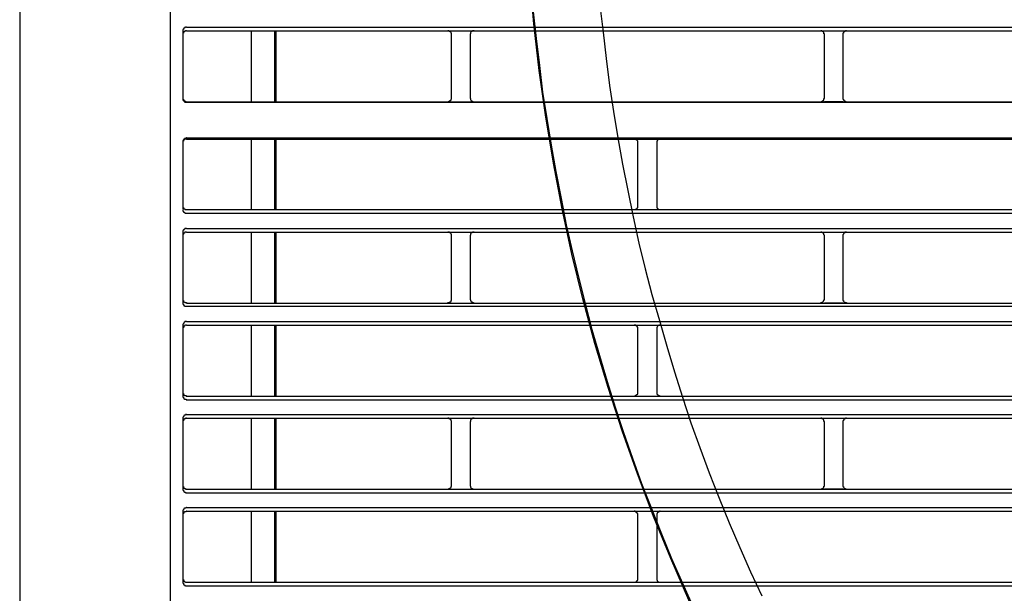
# Model space of a CAD drawing. Header units: millimetres. Extents: x 39871 to 53385, y 51832 to 57813.
# Tile 48 of 88: x 48431 to 48484, y 52715 to 52745. Entities that reach past the tile are written whole.
import ezdxf
from ezdxf import colors
from ezdxf.entities.mleader import LeaderData, LeaderLine
from ezdxf.math import Vec2, Vec3

# ---------------------------------------------------------------- set-up
doc = ezdxf.new("R2010")
doc.units = ezdxf.units.MM
doc.layers.add('AQUAREA', color=7, linetype='Continuous')
doc.layers.add('IS_KAN_OPIS', color=7, linetype='Continuous', lineweight=30)
doc.styles.add('ARIAL', font='ARIALN.TTF')

# ---------------------------------------------------------------- blocks, each defined once
blk = doc.blocks.new('SPLIT')
at = {"layer": 'AQUAREA'}
for points in [[(24287.87, -305.76), (24287.87, -306.54), (24286.4, -308.42), (24286.4, -1597.64)], [(24306.42, -362.67), (24306.42, -916.3)], [(24354.72, -663.25), (24355.14, -666.82), (24355.55, -670.39), (24355.98, -673.96), (24356.54, -677.46), (24357.1, -681.03), (24357.73, -684.53), (24358.43, -688.1), (24359.13, -691.6), (24359.9, -695.1), (24360.74, -698.6), (24361.65, -702.1), (24362.55, -705.53), (24363.54, -709.03), (24364.59, -712.46), (24365.64, -715.89), (24366.75, -719.25), (24367.95, -722.68), (24369.14, -726.04), (24370.47, -729.4), (24371.8, -732.76), (24373.13, -736.05), (24374.6, -739.34), (24376.07, -742.63)], [(24363.6, -662.41), (24364.03, -665.98), (24364.45, -669.48), (24364.87, -673.05), (24365.43, -676.55), (24365.99, -680.05), (24366.62, -683.55), (24367.32, -687.05), (24368.02, -690.55), (24368.79, -694.05), (24369.63, -697.48), (24370.54, -700.91), (24371.52, -704.34), (24372.5, -707.77), (24373.55, -711.2), (24374.6, -714.56), (24375.72, -717.99), (24376.9, -721.28), (24378.17, -724.64), (24379.5, -728), (24380.83, -731.29), (24382.23, -734.58), (24383.63, -737.8), (24385.17, -741.02)], [(24308.59, -665.28), (24308.59, -665.28), (24308.52, -665.28), (24308.45, -665.28), (24308.45, -665.35), (24308.38, -665.35), (24308.3, -665.35), (24308.3, -665.42), (24308.24, -665.42), (24308.24, -665.49), (24308.17, -665.49), (24308.17, -665.56), (24308.17, -665.63), (24308.1, -665.63), (24308.1, -665.7), (24308.1, -665.77)], [(24308.59, -665.28), (24877.69, -665.28)], [(24308.1, -665.77), (24308.1, -674.8)], [(24308.59, -665.77), (24308.59, -665.77), (24308.52, -665.77), (24308.45, -665.77), (24308.45, -665.84), (24308.38, -665.84), (24308.3, -665.84), (24308.3, -665.91), (24308.24, -665.91), (24308.24, -665.98), (24308.17, -665.98), (24308.17, -666.05), (24308.17, -666.12), (24308.1, -666.12), (24308.1, -666.19), (24308.1, -666.26)], [(24308.59, -665.77), (24877.69, -665.77)], [(24317.2, -665.77), (24317.2, -675.22)], [(24320.28, -665.77), (24320.28, -675.22)], [(24320.49, -665.77), (24320.49, -675.22)], [(24343.87, -666.26), (24343.87, -666.26), (24343.87, -666.19), (24343.87, -666.12), (24343.8, -666.12), (24343.8, -666.05), (24343.8, -665.98), (24343.73, -665.98), (24343.73, -665.91), (24343.65, -665.91), (24343.65, -665.84), (24343.59, -665.84), (24343.52, -665.84), (24343.52, -665.77), (24343.45, -665.77), (24343.38, -665.77)], [(24343.87, -674.73), (24343.87, -666.26)], [(24346.88, -665.77), (24346.8, -665.77), (24346.74, -665.77), (24346.67, -665.77), (24346.67, -665.84), (24346.6, -665.84), (24346.53, -665.84), (24346.53, -665.91), (24346.45, -665.91), (24346.45, -665.98), (24346.39, -666.05), (24346.39, -666.12), (24346.39, -666.19), (24346.32, -666.19), (24346.32, -666.26)], [(24346.32, -666.26), (24346.32, -674.73)], [(24393.5, -666.26), (24393.5, -666.26), (24393.5, -666.19), (24393.43, -666.19), (24393.43, -666.12), (24393.43, -666.05), (24393.43, -665.98), (24393.35, -665.98), (24393.35, -665.91), (24393.29, -665.91), (24393.29, -665.84), (24393.22, -665.84), (24393.15, -665.84), (24393.15, -665.77), (24393.08, -665.77), (24393, -665.77)], [(24393.5, -665.77), (24395.95, -665.77)], [(24393.5, -674.73), (24393.5, -666.26)], [(24396.44, -665.77), (24396.44, -665.77), (24396.37, -665.77), (24396.3, -665.77), (24396.3, -665.84), (24396.23, -665.84), (24396.15, -665.84), (24396.15, -665.91), (24396.09, -665.91), (24396.09, -665.98), (24396.02, -665.98), (24396.02, -666.05), (24396.02, -666.12), (24395.95, -666.12), (24395.95, -666.19), (24395.95, -666.26)], [(24395.95, -666.26), (24395.95, -674.73)], [(24308.1, -674.73), (24308.1, -674.73), (24308.1, -674.8), (24308.1, -674.87), (24308.17, -674.87), (24308.17, -674.94), (24308.17, -675.01), (24308.24, -675.01), (24308.24, -675.08), (24308.3, -675.08), (24308.3, -675.15), (24308.38, -675.15), (24308.45, -675.15), (24308.45, -675.22), (24308.52, -675.22), (24308.59, -675.22)], [(24308.1, -674.8), (24308.1, -674.8), (24308.1, -674.87), (24308.1, -674.94), (24308.1, -675.01), (24308.17, -675.01), (24308.17, -675.08), (24308.24, -675.15), (24308.3, -675.22), (24308.38, -675.22), (24308.38, -675.29), (24308.45, -675.29), (24308.52, -675.29), (24308.59, -675.29)], [(24343.38, -675.22), (24343.38, -675.22), (24343.45, -675.22), (24343.52, -675.22), (24343.52, -675.15), (24343.59, -675.15), (24343.65, -675.15), (24343.65, -675.08), (24343.73, -675.08), (24343.73, -675.01), (24343.8, -675.01), (24343.8, -674.94), (24343.8, -674.87), (24343.87, -674.87), (24343.87, -674.8), (24343.87, -674.73)], [(24346.32, -674.73), (24346.32, -674.73), (24346.32, -674.8), (24346.39, -674.8), (24346.39, -674.87), (24346.39, -674.94), (24346.45, -675.01), (24346.45, -675.08), (24346.53, -675.08), (24346.53, -675.15), (24346.6, -675.15), (24346.67, -675.15), (24346.67, -675.22), (24346.74, -675.22), (24346.8, -675.22), (24346.88, -675.22)], [(24393, -675.22), (24393, -675.22), (24393.08, -675.22), (24393.15, -675.22), (24393.15, -675.15), (24393.22, -675.15), (24393.29, -675.15), (24393.29, -675.08), (24393.35, -675.08), (24393.35, -675.01), (24393.43, -675.01), (24393.43, -674.94), (24393.43, -674.87), (24393.43, -674.8), (24393.5, -674.8), (24393.5, -674.73)], [(24395.95, -674.73), (24395.95, -674.73), (24395.95, -674.8), (24395.95, -674.87), (24396.02, -674.87), (24396.02, -674.94), (24396.02, -675.01), (24396.09, -675.01), (24396.09, -675.08), (24396.15, -675.08), (24396.15, -675.15), (24396.23, -675.15), (24396.3, -675.15), (24396.3, -675.22), (24396.37, -675.22), (24396.44, -675.22)], [(24308.59, -675.22), (24877.69, -675.22)], [(24308.59, -675.29), (24877.69, -675.29)], [(24395.95, -675.22), (24393.5, -675.22)], [(24308.59, -680.05), (24308.59, -680.05), (24308.52, -680.05), (24308.45, -680.12), (24308.38, -680.12), (24308.3, -680.12), (24308.3, -680.19), (24308.24, -680.19), (24308.24, -680.26), (24308.17, -680.26), (24308.17, -680.33), (24308.17, -680.4), (24308.1, -680.4), (24308.1, -680.47), (24308.1, -680.54)], [(24308.59, -680.05), (24877.69, -680.05)], [(24308.59, -680.19), (24308.59, -680.19), (24308.52, -680.19), (24308.45, -680.19), (24308.38, -680.19), (24308.38, -680.26), (24308.3, -680.26), (24308.24, -680.26), (24308.24, -680.33), (24308.17, -680.33), (24308.17, -680.4), (24308.17, -680.47), (24308.1, -680.47), (24308.1, -680.54), (24308.1, -680.61), (24308.1, -680.68)], [(24308.1, -680.54), (24308.1, -689.5)], [(24308.59, -680.19), (24877.69, -680.19)], [(24317.2, -680.19), (24317.2, -689.57)], [(24320.28, -680.19), (24320.28, -689.57)], [(24320.49, -680.19), (24320.49, -689.57)], [(24368.65, -680.68), (24368.65, -680.68), (24368.65, -680.61), (24368.65, -680.54), (24368.65, -680.47), (24368.58, -680.4), (24368.58, -680.33), (24368.5, -680.33), (24368.5, -680.26), (24368.44, -680.26), (24368.37, -680.19), (24368.3, -680.19), (24368.23, -680.19), (24368.15, -680.19)], [(24368.65, -689.08), (24368.65, -680.68)], [(24371.65, -680.19), (24371.65, -680.19), (24371.59, -680.19), (24371.52, -680.19), (24371.45, -680.19), (24371.38, -680.26), (24371.3, -680.26), (24371.3, -680.33), (24371.24, -680.33), (24371.24, -680.4), (24371.24, -680.47), (24371.17, -680.47), (24371.17, -680.54), (24371.17, -680.61), (24371.17, -680.68)], [(24371.17, -680.68), (24371.17, -689.08)], [(24308.1, -689.08), (24308.1, -689.08), (24308.1, -689.15), (24308.1, -689.22), (24308.1, -689.29), (24308.17, -689.29), (24308.17, -689.36), (24308.17, -689.43), (24308.24, -689.43), (24308.24, -689.5), (24308.3, -689.5), (24308.38, -689.5), (24308.38, -689.57), (24308.45, -689.57), (24308.52, -689.57), (24308.59, -689.57)], [(24368.15, -689.57), (24368.15, -689.57), (24368.23, -689.57), (24368.3, -689.57), (24368.37, -689.57), (24368.44, -689.5), (24368.5, -689.5), (24368.5, -689.43), (24368.58, -689.43), (24368.58, -689.36), (24368.65, -689.36), (24368.65, -689.29), (24368.65, -689.22), (24368.65, -689.15), (24368.65, -689.08)], [(24371.17, -689.08), (24371.17, -689.08), (24371.17, -689.15), (24371.17, -689.22), (24371.17, -689.29), (24371.24, -689.36), (24371.24, -689.43), (24371.3, -689.43), (24371.3, -689.5), (24371.38, -689.5), (24371.45, -689.57), (24371.52, -689.57), (24371.59, -689.57), (24371.65, -689.57)], [(24308.1, -689.57), (24308.1, -689.57), (24308.1, -689.64), (24308.1, -689.71), (24308.1, -689.78), (24308.17, -689.78), (24308.17, -689.85), (24308.17, -689.92), (24308.24, -689.92), (24308.3, -689.99), (24308.38, -689.99), (24308.38, -690.06), (24308.45, -690.06), (24308.52, -690.06), (24308.59, -690.06)], [(24308.59, -689.57), (24877.69, -689.57)], [(24308.59, -690.06), (24877.69, -690.06)], [(24308.59, -692.09), (24308.59, -692.09), (24308.52, -692.09), (24308.45, -692.09), (24308.38, -692.09), (24308.38, -692.16), (24308.3, -692.16), (24308.3, -692.23), (24308.24, -692.23), (24308.17, -692.3), (24308.17, -692.37), (24308.1, -692.37), (24308.1, -692.44), (24308.1, -692.51), (24308.1, -692.58)], [(24308.1, -692.58), (24308.1, -702.03)], [(24308.59, -692.58), (24308.59, -692.58), (24308.52, -692.58), (24308.45, -692.58), (24308.38, -692.58), (24308.38, -692.65), (24308.3, -692.65), (24308.3, -692.72), (24308.24, -692.72), (24308.24, -692.79), (24308.17, -692.79), (24308.17, -692.86), (24308.1, -692.93), (24308.1, -693), (24308.1, -693.07)], [(24308.1, -692.65), (24308.1, -701.89)], [(24308.59, -692.09), (24877.69, -692.09)], [(24308.59, -692.58), (24877.69, -692.58)], [(24317.2, -692.58), (24317.2, -702.03)], [(24320.28, -692.58), (24320.28, -702.03)], [(24320.49, -692.58), (24320.49, -702.03)], [(24343.87, -693.07), (24343.87, -693.07), (24343.87, -693), (24343.87, -692.93), (24343.87, -692.86), (24343.8, -692.86), (24343.8, -692.79), (24343.73, -692.79), (24343.73, -692.72), (24343.65, -692.65), (24343.59, -692.65), (24343.59, -692.58), (24343.52, -692.58), (24343.45, -692.58), (24343.38, -692.58)], [(24343.87, -701.47), (24343.87, -693.07)], [(24346.88, -692.58), (24346.8, -692.58), (24346.74, -692.58), (24346.67, -692.58), (24346.6, -692.65), (24346.53, -692.65), (24346.53, -692.72), (24346.45, -692.72), (24346.45, -692.79), (24346.39, -692.79), (24346.39, -692.86), (24346.39, -692.93), (24346.39, -693), (24346.32, -693), (24346.32, -693.07)], [(24346.32, -693.07), (24346.32, -701.47)], [(24393.5, -693.07), (24393.5, -693.07), (24393.5, -693), (24393.43, -692.93), (24393.43, -692.86), (24393.43, -692.79), (24393.35, -692.79), (24393.35, -692.72), (24393.29, -692.72), (24393.29, -692.65), (24393.22, -692.65), (24393.15, -692.58), (24393.08, -692.58), (24393, -692.58)], [(24393.5, -692.58), (24395.95, -692.58)], [(24393.5, -701.47), (24393.5, -693.07)], [(24396.44, -692.58), (24396.44, -692.58), (24396.37, -692.58), (24396.3, -692.58), (24396.23, -692.58), (24396.23, -692.65), (24396.15, -692.65), (24396.15, -692.72), (24396.09, -692.72), (24396.09, -692.79), (24396.02, -692.79), (24396.02, -692.86), (24395.95, -692.93), (24395.95, -693), (24395.95, -693.07)], [(24395.95, -693.07), (24395.95, -701.47)], [(24308.1, -701.47), (24308.1, -701.54), (24308.1, -701.61), (24308.1, -701.68), (24308.17, -701.68), (24308.17, -701.75), (24308.17, -701.82), (24308.24, -701.82), (24308.24, -701.89), (24308.3, -701.89), (24308.38, -701.96), (24308.45, -701.96), (24308.52, -701.96), (24308.59, -701.96), (24308.59, -702.03)], [(24308.1, -701.96), (24308.1, -702.03), (24308.1, -702.1), (24308.1, -702.17), (24308.17, -702.17), (24308.17, -702.24), (24308.17, -702.31), (24308.24, -702.31), (24308.24, -702.38), (24308.3, -702.38), (24308.38, -702.38), (24308.38, -702.45), (24308.45, -702.45), (24308.52, -702.45), (24308.59, -702.45)], [(24308.59, -702.03), (24877.69, -702.03)], [(24343.38, -702.03), (24343.38, -702.03), (24343.38, -701.96), (24343.45, -701.96), (24343.52, -701.96), (24343.59, -701.96), (24343.65, -701.96), (24343.65, -701.89), (24343.73, -701.89), (24343.73, -701.82), (24343.8, -701.82), (24343.8, -701.75), (24343.8, -701.68), (24343.87, -701.68), (24343.87, -701.61), (24343.87, -701.54), (24343.87, -701.47)], [(24346.32, -701.47), (24346.32, -701.54), (24346.39, -701.61), (24346.39, -701.68), (24346.39, -701.75), (24346.45, -701.75), (24346.45, -701.82), (24346.53, -701.89), (24346.6, -701.89), (24346.6, -701.96), (24346.67, -701.96), (24346.74, -701.96), (24346.8, -701.96), (24346.8, -702.03), (24346.88, -702.03)], [(24393, -702.03), (24393, -702.03), (24393, -701.96), (24393.08, -701.96), (24393.15, -701.96), (24393.22, -701.96), (24393.22, -701.89), (24393.29, -701.89), (24393.35, -701.82), (24393.35, -701.75), (24393.43, -701.75), (24393.43, -701.68), (24393.43, -701.61), (24393.5, -701.61), (24393.5, -701.54), (24393.5, -701.47)], [(24395.95, -702.03), (24393.5, -702.03)], [(24395.95, -701.47), (24395.95, -701.54), (24395.95, -701.61), (24395.95, -701.68), (24396.02, -701.68), (24396.02, -701.75), (24396.02, -701.82), (24396.09, -701.82), (24396.09, -701.89), (24396.15, -701.89), (24396.23, -701.96), (24396.3, -701.96), (24396.37, -701.96), (24396.44, -701.96), (24396.44, -702.03)], [(24308.59, -702.45), (24877.69, -702.45)], [(24308.59, -704.48), (24308.59, -704.48), (24308.52, -704.48), (24308.45, -704.48), (24308.38, -704.48), (24308.38, -704.55), (24308.3, -704.55), (24308.3, -704.62), (24308.24, -704.62), (24308.24, -704.69), (24308.17, -704.69), (24308.17, -704.76), (24308.17, -704.83), (24308.1, -704.83), (24308.1, -704.9), (24308.1, -704.97)], [(24308.1, -704.97), (24308.1, -714.42)], [(24308.59, -704.97), (24308.59, -704.97), (24308.52, -704.97), (24308.45, -704.97), (24308.38, -705.04), (24308.3, -705.04), (24308.3, -705.11), (24308.24, -705.11), (24308.24, -705.18), (24308.17, -705.18), (24308.17, -705.25), (24308.17, -705.32), (24308.1, -705.32), (24308.1, -705.39), (24308.1, -705.46)], [(24308.1, -705.04), (24308.1, -714.35)], [(24308.59, -704.48), (24877.69, -704.48)], [(24308.59, -704.97), (24877.69, -704.97)], [(24317.2, -704.97), (24317.2, -714.42)], [(24320.28, -704.97), (24320.28, -714.42)], [(24320.49, -704.97), (24320.49, -714.42)], [(24368.65, -705.46), (24368.65, -705.46), (24368.65, -705.39), (24368.65, -705.32), (24368.65, -705.25), (24368.58, -705.25), (24368.58, -705.18), (24368.58, -705.11), (24368.5, -705.11), (24368.5, -705.04), (24368.44, -705.04), (24368.37, -705.04), (24368.37, -704.97), (24368.3, -704.97), (24368.23, -704.97), (24368.15, -704.97)], [(24371.65, -704.97), (24371.65, -704.97), (24371.59, -704.97), (24371.52, -704.97), (24371.45, -704.97), (24371.45, -705.04), (24371.38, -705.04), (24371.3, -705.11), (24371.24, -705.18), (24371.24, -705.25), (24371.17, -705.25), (24371.17, -705.32), (24371.17, -705.39), (24371.17, -705.46)], [(24368.65, -713.93), (24368.65, -705.46)], [(24371.17, -705.46), (24371.17, -713.93)], [(24308.1, -713.93), (24308.1, -713.93), (24308.1, -714), (24308.1, -714.07), (24308.17, -714.07), (24308.17, -714.14), (24308.17, -714.21), (24308.24, -714.21), (24308.24, -714.28), (24308.3, -714.28), (24308.3, -714.35), (24308.38, -714.35), (24308.45, -714.35), (24308.52, -714.35), (24308.52, -714.42), (24308.59, -714.42)], [(24368.15, -714.42), (24368.15, -714.42), (24368.23, -714.42), (24368.3, -714.42), (24368.3, -714.35), (24368.37, -714.35), (24368.44, -714.35), (24368.44, -714.28), (24368.5, -714.28), (24368.5, -714.21), (24368.58, -714.21), (24368.58, -714.14), (24368.65, -714.14), (24368.65, -714.07), (24368.65, -714), (24368.65, -713.93)], [(24371.17, -713.93), (24371.17, -713.93), (24371.17, -714), (24371.17, -714.07), (24371.17, -714.14), (24371.24, -714.14), (24371.24, -714.21), (24371.3, -714.21), (24371.3, -714.28), (24371.38, -714.28), (24371.38, -714.35), (24371.45, -714.35), (24371.52, -714.35), (24371.52, -714.42), (24371.59, -714.42), (24371.65, -714.42)], [(24308.1, -714.42), (24308.1, -714.42), (24308.1, -714.49), (24308.1, -714.56), (24308.17, -714.56), (24308.17, -714.63), (24308.17, -714.7), (24308.24, -714.7), (24308.24, -714.77), (24308.3, -714.77), (24308.3, -714.84), (24308.38, -714.84), (24308.45, -714.84), (24308.52, -714.84), (24308.52, -714.91), (24308.59, -714.91)], [(24308.59, -714.42), (24877.69, -714.42)], [(24308.59, -714.91), (24877.69, -714.91)], [(24308.59, -716.87), (24308.59, -716.87), (24308.52, -716.87), (24308.45, -716.87), (24308.45, -716.94), (24308.38, -716.94), (24308.3, -716.94), (24308.3, -717.01), (24308.24, -717.01), (24308.24, -717.08), (24308.17, -717.08), (24308.17, -717.15), (24308.17, -717.22), (24308.1, -717.22), (24308.1, -717.29), (24308.1, -717.36)], [(24308.1, -717.36), (24308.1, -726.81)], [(24308.59, -717.36), (24308.59, -717.36), (24308.52, -717.36), (24308.45, -717.36), (24308.45, -717.43), (24308.38, -717.43), (24308.3, -717.43), (24308.3, -717.5), (24308.24, -717.5), (24308.24, -717.57), (24308.17, -717.57), (24308.17, -717.64), (24308.17, -717.71), (24308.1, -717.71), (24308.1, -717.78), (24308.1, -717.85)], [(24308.1, -717.43), (24308.1, -726.74)], [(24308.59, -716.87), (24877.69, -716.87)], [(24308.59, -717.36), (24877.69, -717.36)], [(24317.2, -717.36), (24317.2, -726.81)], [(24320.28, -717.36), (24320.28, -726.81)], [(24320.49, -717.36), (24320.49, -726.81)], [(24343.87, -717.85), (24343.87, -717.85), (24343.87, -717.78), (24343.87, -717.71), (24343.8, -717.71), (24343.8, -717.64), (24343.8, -717.57), (24343.73, -717.57), (24343.73, -717.5), (24343.65, -717.5), (24343.65, -717.43), (24343.59, -717.43), (24343.52, -717.43), (24343.52, -717.36), (24343.45, -717.36), (24343.38, -717.36)], [(24343.87, -726.32), (24343.87, -717.85)], [(24346.88, -717.36), (24346.8, -717.36), (24346.74, -717.36), (24346.67, -717.36), (24346.67, -717.43), (24346.6, -717.43), (24346.53, -717.43), (24346.53, -717.5), (24346.45, -717.5), (24346.45, -717.57), (24346.39, -717.64), (24346.39, -717.71), (24346.39, -717.78), (24346.32, -717.78), (24346.32, -717.85)], [(24346.32, -717.85), (24346.32, -726.32)], [(24393.5, -717.85), (24393.5, -717.85), (24393.5, -717.78), (24393.43, -717.78), (24393.43, -717.71), (24393.43, -717.64), (24393.43, -717.57), (24393.35, -717.57), (24393.35, -717.5), (24393.29, -717.5), (24393.29, -717.43), (24393.22, -717.43), (24393.15, -717.43), (24393.15, -717.36), (24393.08, -717.36), (24393, -717.36)], [(24393.5, -717.36), (24395.95, -717.36)], [(24393.5, -726.32), (24393.5, -717.85)], [(24396.44, -717.36), (24396.44, -717.36), (24396.37, -717.36), (24396.3, -717.36), (24396.3, -717.43), (24396.23, -717.43), (24396.15, -717.43), (24396.15, -717.5), (24396.09, -717.5), (24396.09, -717.57), (24396.02, -717.57), (24396.02, -717.64), (24396.02, -717.71), (24395.95, -717.71), (24395.95, -717.78), (24395.95, -717.85)], [(24395.95, -717.85), (24395.95, -726.32)], [(24308.1, -726.32), (24308.1, -726.32), (24308.1, -726.39), (24308.1, -726.46), (24308.17, -726.46), (24308.17, -726.53), (24308.17, -726.6), (24308.24, -726.6), (24308.24, -726.67), (24308.3, -726.67), (24308.3, -726.74), (24308.38, -726.74), (24308.45, -726.74), (24308.45, -726.81), (24308.52, -726.81), (24308.59, -726.81)], [(24308.1, -726.81), (24308.1, -726.81), (24308.1, -726.88), (24308.1, -726.95), (24308.17, -726.95), (24308.17, -727.02), (24308.17, -727.09), (24308.24, -727.09), (24308.24, -727.16), (24308.3, -727.16), (24308.3, -727.23), (24308.38, -727.23), (24308.45, -727.23), (24308.45, -727.3), (24308.52, -727.3), (24308.59, -727.3)], [(24308.59, -726.81), (24877.69, -726.81)], [(24308.59, -727.3), (24877.69, -727.3)], [(24343.38, -726.81), (24343.38, -726.81), (24343.45, -726.81), (24343.52, -726.81), (24343.52, -726.74), (24343.59, -726.74), (24343.65, -726.74), (24343.65, -726.67), (24343.73, -726.67), (24343.73, -726.6), (24343.8, -726.6), (24343.8, -726.53), (24343.8, -726.46), (24343.87, -726.46), (24343.87, -726.39), (24343.87, -726.32)], [(24346.32, -726.32), (24346.32, -726.32), (24346.32, -726.39), (24346.39, -726.39), (24346.39, -726.46), (24346.39, -726.53), (24346.45, -726.6), (24346.45, -726.67), (24346.53, -726.67), (24346.53, -726.74), (24346.6, -726.74), (24346.67, -726.74), (24346.67, -726.81), (24346.74, -726.81), (24346.8, -726.81), (24346.88, -726.81)], [(24393, -726.81), (24393, -726.81), (24393.08, -726.81), (24393.15, -726.81), (24393.15, -726.74), (24393.22, -726.74), (24393.29, -726.74), (24393.29, -726.67), (24393.35, -726.67), (24393.35, -726.6), (24393.43, -726.6), (24393.43, -726.53), (24393.43, -726.46), (24393.43, -726.39), (24393.5, -726.39), (24393.5, -726.32)], [(24395.95, -726.81), (24393.5, -726.81)], [(24395.95, -726.32), (24395.95, -726.32), (24395.95, -726.39), (24395.95, -726.46), (24396.02, -726.46), (24396.02, -726.53), (24396.02, -726.6), (24396.09, -726.6), (24396.09, -726.67), (24396.15, -726.67), (24396.15, -726.74), (24396.23, -726.74), (24396.3, -726.74), (24396.3, -726.81), (24396.37, -726.81), (24396.44, -726.81)], [(24308.59, -729.26), (24308.59, -729.26), (24308.52, -729.26), (24308.45, -729.33), (24308.38, -729.33), (24308.3, -729.33), (24308.3, -729.4), (24308.24, -729.4), (24308.24, -729.47), (24308.17, -729.47), (24308.17, -729.54), (24308.17, -729.61), (24308.1, -729.61), (24308.1, -729.68), (24308.1, -729.75)], [(24308.1, -729.75), (24308.1, -739.2)], [(24308.59, -729.75), (24308.59, -729.75), (24308.52, -729.75), (24308.52, -729.82), (24308.45, -729.82), (24308.38, -729.82), (24308.3, -729.82), (24308.3, -729.89), (24308.24, -729.89), (24308.24, -729.96), (24308.17, -729.96), (24308.17, -730.03), (24308.17, -730.1), (24308.1, -730.1), (24308.1, -730.17), (24308.1, -730.24)], [(24308.1, -729.82), (24308.1, -739.13)], [(24308.59, -729.26), (24877.69, -729.26)], [(24308.59, -729.75), (24877.69, -729.75)], [(24317.2, -729.75), (24317.2, -739.2)], [(24320.28, -729.75), (24320.28, -739.2)], [(24320.49, -729.75), (24320.49, -739.2)], [(24368.65, -730.24), (24368.65, -730.24), (24368.65, -730.17), (24368.65, -730.1), (24368.65, -730.03), (24368.58, -730.03), (24368.58, -729.96), (24368.5, -729.96), (24368.5, -729.89), (24368.44, -729.89), (24368.44, -729.82), (24368.37, -729.82), (24368.3, -729.82), (24368.3, -729.75), (24368.23, -729.75), (24368.15, -729.75)], [(24371.65, -729.75), (24371.65, -729.75), (24371.59, -729.75), (24371.52, -729.75), (24371.52, -729.82), (24371.45, -729.82), (24371.38, -729.82), (24371.38, -729.89), (24371.3, -729.89), (24371.3, -729.96), (24371.24, -729.96), (24371.24, -730.03), (24371.17, -730.03), (24371.17, -730.1), (24371.17, -730.17), (24371.17, -730.24)], [(24368.65, -738.71), (24368.65, -730.24)], [(24371.17, -730.24), (24371.17, -738.71)], [(24308.1, -738.71), (24308.1, -738.71), (24308.1, -738.78), (24308.1, -738.85), (24308.17, -738.85), (24308.17, -738.92), (24308.17, -738.99), (24308.24, -738.99), (24308.24, -739.06), (24308.3, -739.06), (24308.3, -739.13), (24308.38, -739.13), (24308.45, -739.2), (24308.52, -739.2), (24308.59, -739.2)], [(24368.15, -739.2), (24368.15, -739.2), (24368.23, -739.2), (24368.3, -739.2), (24368.37, -739.2), (24368.37, -739.13), (24368.44, -739.13), (24368.5, -739.13), (24368.5, -739.06), (24368.58, -739.06), (24368.58, -738.99), (24368.58, -738.92), (24368.65, -738.92), (24368.65, -738.85), (24368.65, -738.78), (24368.65, -738.71)], [(24371.17, -738.71), (24371.17, -738.71), (24371.17, -738.78), (24371.17, -738.85), (24371.17, -738.92), (24371.24, -738.92), (24371.24, -738.99), (24371.24, -739.06), (24371.3, -739.06), (24371.38, -739.13), (24371.45, -739.13), (24371.45, -739.2), (24371.52, -739.2), (24371.59, -739.2), (24371.65, -739.2)], [(24308.1, -739.2), (24308.1, -739.2), (24308.1, -739.27), (24308.1, -739.34), (24308.17, -739.34), (24308.17, -739.41), (24308.17, -739.48), (24308.24, -739.48), (24308.24, -739.55), (24308.3, -739.55), (24308.3, -739.62), (24308.38, -739.62), (24308.45, -739.62), (24308.45, -739.69), (24308.52, -739.69), (24308.59, -739.69)], [(24308.59, -739.2), (24877.69, -739.2)], [(24308.59, -739.69), (24877.69, -739.69)]]:
    blk.add_lwpolyline(points, dxfattribs=at)
blk.add_open_spline([(24849.6, -639.5), (24849.6, -502.51), (24738.55, -391.46), (24601.57, -391.46), (24464.58, -391.46), (24353.54, -502.51), (24353.54, -639.5), (24353.54, -776.48), (24464.58, -887.53), (24601.57, -887.53), (24738.55, -887.53), (24849.6, -776.48), (24849.6, -639.5)], degree=3, knots=[0, 0, 0, 0, 1, 1, 1, 2, 2, 2, 3, 3, 3, 4, 4, 4, 4], dxfattribs=at)
blk = doc.blocks.new('_None')

msp = doc.modelspace()

# ---------------------------------------------------------------- block references
at = {"lineweight": 13, "xscale": 0.4, "yscale": 0.4, "zscale": 0.4}
msp.add_blockref('SPLIT', (38716.626, 53010.774), dxfattribs=at)

# ---------------------------------------------------------------- leaders
at = {"layer": 'IS_KAN_OPIS', "color": 212}
ml = msp.add_multileader_mtext('Standard', dxfattribs=at)
ml.set_content('\\pxql;{\\C256;Układ pompowy - \\A1;obieg ogrzewania\\Pgrzejnikowego 55/45%%DC; 35kPa; 11,3kW; 917,53kg/h\\P\\C1;Pompa  1~230V; 0,2kW}', color=212, style='ARIAL')
ml.set_leader_properties(color=212)
ml.set_arrow_properties(name='NONE')
ml.build(insert=Vec2(0, 0))
ml.multileader.update_dxf_attribs({"text_left_attachment_type": 6, "text_right_attachment_type": 6, "dogleg_length": 5, "arrow_head_size": 3})
ctx = ml.context
ctx.base_point, ctx.char_height, ctx.arrow_head_size, ctx.landing_gap_size, ctx.plane_origin = Vec3(45306.642, 52379.527), 30, 3, 1, Vec3(43632.71, 52295.388)
ctx.left_attachment, ctx.right_attachment = 6, 6
notes = []
notes.append((ctx, [(0, (1, 1, 0), (45301.642, 52379.527), (1, 0), 5, [(0, [(45125.376, 52771.048)], 0, [])])]))
ctx.mtext.insert, ctx.mtext.width, ctx.mtext.flow_direction = Vec3(45307.642, 52417.856), 8077.03979, 5
for ctx, leaders in notes:
    for number, flags, end, landing, length, lines in leaders:
        leader = LeaderData()
        leader.index, (leader.has_last_leader_line, leader.has_dogleg_vector, leader.attachment_direction) = number, flags
        leader.last_leader_point, leader.dogleg_vector, leader.dogleg_length = Vec3(end), Vec3(landing), length
        for number, points, colour, breaks in lines:
            line = LeaderLine()
            line.index, line.vertices, line.color, line.breaks = number, Vec3.list(points), colors.encode_raw_color(colour), breaks
            leader.lines.append(line)
        ctx.leaders.append(leader)

doc.saveas('drawing.dxf')
